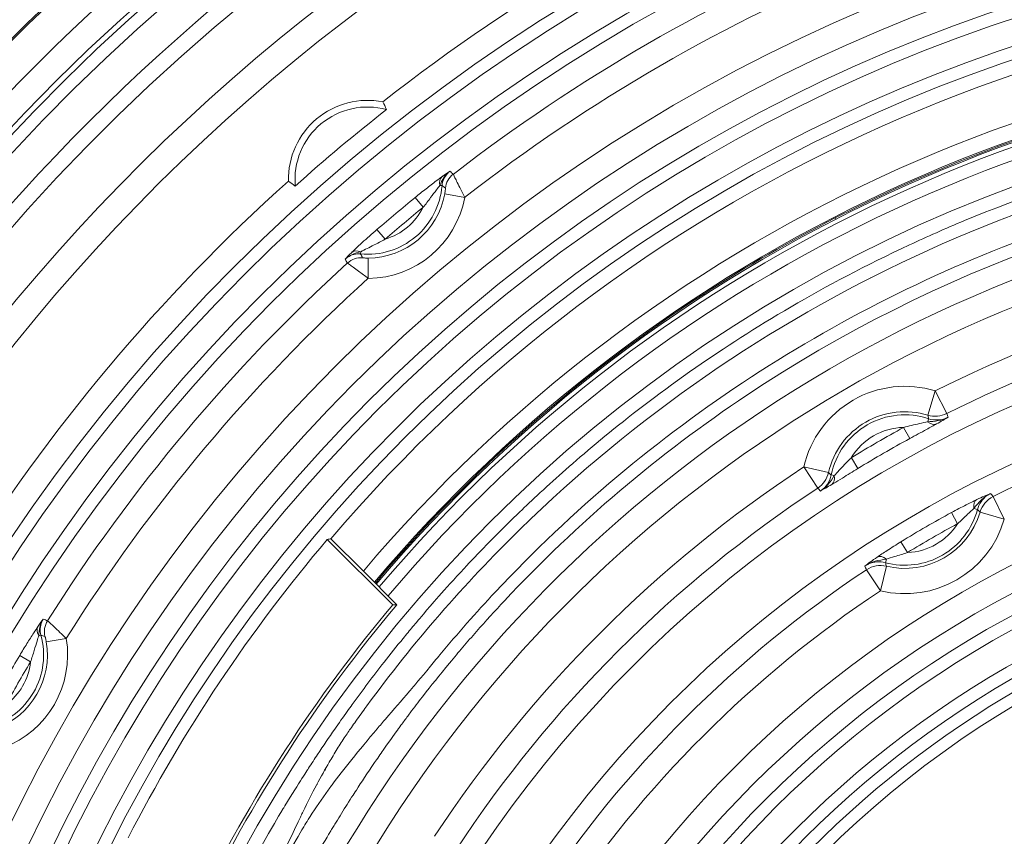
# Model space of a CAD drawing. Header units: inches. Extents: x -2.8 to 15.2, y -6.6 to 17.6.
# Tile 70 of 83: x 9.4 to 10.9, y 15.2 to 16.4. Entities that reach past the tile are written whole.
import ezdxf

# ---------------------------------------------------------------- set-up
doc = ezdxf.new("R2010")
doc.units = ezdxf.units.IN
doc.header["$MEASUREMENT"] = 0
doc.layers.add('Visible (ANSI)', color=7, linetype='Continuous', lineweight=18)
doc.layers.add('Visible Narrow (ANSI)', color=7, linetype='Continuous', lineweight=18)

msp = doc.modelspace()

# ---------------------------------------------------------------- linework, layer by layer
at = {"layer": 'Visible (ANSI)'}
for p, q in [((10.661, 16.0467), (10.661, 16.0467)), ((10.6693, 16.0288), (10.6693, 16.0289)), ((10.4702, 15.9366), (10.4703, 15.9366)), ((10.4816, 15.9204), (10.4816, 15.9204)), ((10.8231, 15.6787), (10.8231, 15.6787)), ((9.9354, 15.5253), (9.8336, 15.6271)), ((9.8897, 15.5778), (9.8393, 15.6282)), ((10.7079, 15.6122), (10.7079, 15.6122)), ((9.8897, 15.5778), (9.9419, 15.5255)), ((9.3785, 15.4841), (9.3785, 15.4841)), ((9.8574, 15.2039), (9.8574, 15.2039))]:
    msp.add_line(p, q, dxfattribs=at)
for radius in [3.5453, 3.3132, 3.311, 3.1369, 2.2559]:
    msp.add_circle((11.6816, 14.0587), radius, dxfattribs=at)
for centre, radius, start, end in [((11.6816, 14.0587), 3.1122, 93.7174, 174.886), ((11.6816, 14.0587), 3.0335, 93.814, 152.2084), ((11.6816, 14.0587), 2.9922, 93.6965, 152.3525), ((11.6816, 14.0587), 2.8565, 111.9231, 128.0769), ((11.6816, 14.0587), 2.4202, 40.4282, 139.5718), ((11.6816, 14.0587), 2.3492, 40.2897, 139.7103), ((11.6816, 14.0587), 2.3248, 40.2401, 139.7599), ((11.6816, 14.0587), 2.3209, 40.232, 139.768), ((11.6816, 14.0587), 2.3229, 62.907, 117.093), ((9.8962, 16.1864), 0.1231, 78.8813, 181.1187), ((9.8962, 16.1864), 0.1128, 74.8699, 185.1301), ((11.6816, 14.0587), 2.8436, 128.1344, 131.8656), ((11.6816, 14.0587), 2.8565, 131.9231, 148.0769), ((11.6816, 14.0587), 2.3229, 117.093, 122.907), ((11.6816, 14.0587), 2.3229, 122.907, 139.7637), ((11.6816, 14.0587), 1.9407, 95.7231, 174.3824), ((11.6816, 14.0587), 1.8585, 95.977, 174.023), ((11.6816, 14.0587), 2.4238, 139.6791, 152.8974), ((11.6816, 14.0587), 1.5433, 23.9964, 156.0036), ((11.6816, 14.0587), 1.5246, 5.557, 174.443), ((11.6816, 14.0587), 2.2804, 139.9742, 154.0652), ((11.6816, 14.0587), 2.2756, 139.8631, 154.2353)]:
    msp.add_arc(centre, radius, start, end, dxfattribs=at)
msp.add_ellipse((8.925, 11.302), major_axis=(-3.6762, -3.6762), ratio=0.661589, start_param=3.918963, end_param=3.920282, dxfattribs=at)
for points, degree in [([(9.92, 16.3072), (9.922, 16.3034), (9.9239, 16.2994), (9.9257, 16.2953)], 3), ([(9.7839, 16.1763), (9.7802, 16.1788), (9.7766, 16.1814), (9.7731, 16.184)], 3), ([(10.7673, 15.81), (10.7781, 15.8103), (10.7892, 15.8118), (10.799, 15.8168)], 3), ([(10.6003, 15.7022), (10.6096, 15.708), (10.6164, 15.717), (10.6221, 15.7262)], 3), ([(10.8653, 15.6986), (10.8545, 15.6935), (10.8463, 15.6845), (10.8392, 15.675)], 3), ([(10.1879, 15.6943), (10.1879, 15.6943), (10.188, 15.6943), (10.188, 15.6943)], 3), ([(10.703, 15.5964), (10.6913, 15.5949), (10.6794, 15.5924), (10.6696, 15.5856)], 3), ([(10.046, 15.5524), (10.046, 15.5524), (10.046, 15.5524), (10.046, 15.5525)], 3), ([(9.9419, 15.5255), (9.9387, 15.5254), (9.9354, 15.5253)], 2), ([(10.0128, 15.4216), (10.0128, 15.4216), (10.0128, 15.4216), (10.0128, 15.4216)], 3), ([(9.8106, 15.2331), (9.8106, 15.2331), (9.8106, 15.2331), (9.8105, 15.2331)], 3)]:
    msp.add_open_spline(points, degree=degree, dxfattribs=at)
for points, knots in [([(10.0294, 16.1945), (10.0295, 16.1943), (10.0297, 16.1939), (10.0302, 16.193), (10.0306, 16.1921), (10.0313, 16.1909), (10.0321, 16.1893), (10.0331, 16.1874), (10.0344, 16.1848), (10.0358, 16.182), (10.0391, 16.1754), (10.0433, 16.167), (10.0473, 16.1586)], [0, 0, 0, 0, 0.171242, 0.171242, 0.171242, 0.332768, 0.332768, 0.332768, 0.535362, 0.535362, 0.535362, 1, 1, 1, 1]), ([(9.8974, 16.0328), (9.8922, 16.0365), (9.887, 16.0404), (9.8823, 16.0438), (9.8792, 16.0461), (9.8763, 16.0482), (9.8738, 16.0501), (9.8717, 16.0517), (9.8698, 16.0531), (9.8684, 16.0542), (9.8672, 16.0551), (9.8663, 16.0558), (9.8658, 16.0562), (9.8655, 16.0565), (9.8653, 16.0566), (9.8652, 16.0567)], [0, 0, 0, 0, 0.319017, 0.319017, 0.319017, 0.534638, 0.534638, 0.534638, 0.722892, 0.722892, 0.722892, 0.888264, 0.888264, 0.888264, 1, 1, 1, 1]), ([(9.3985, 15.5005), (9.3987, 15.5005), (9.3991, 15.5001), (9.3998, 15.4994), (9.4005, 15.4988), (9.4015, 15.4979), (9.4028, 15.4967), (9.4045, 15.4952), (9.4066, 15.4932), (9.4089, 15.491), (9.4142, 15.486), (9.421, 15.4795), (9.4276, 15.4729)], [0, 0, 0, 0, 0.171242, 0.171242, 0.171242, 0.332768, 0.332768, 0.332768, 0.535362, 0.535362, 0.535362, 1, 1, 1, 1])]:
    msp.add_open_spline(points, degree=3, knots=knots, dxfattribs=at)
at = {"layer": 'Visible Narrow (ANSI)'}
for p, q in [((10.0121, 16.177), (10.0086, 16.1772)), ((9.9827, 16.1433), (9.9702, 16.1585)), ((10.0163, 16.1643), (10.0473, 16.1586)), ((10.6237, 16.1267), (10.6246, 16.1248)), ((9.9237, 16.0938), (9.9108, 16.1087)), ((9.8854, 16.0707), (9.8857, 16.0742)), ((9.8972, 16.0643), (9.8974, 16.0328)), ((10.6786, 16.0336), (10.6787, 16.0336)), ((10.4208, 16.0072), (10.4196, 16.0089)), ((10.4726, 15.9146), (10.4726, 15.9146)), ((10.7677, 15.8202), (10.7792, 15.8578)), ((10.7792, 15.8578), (10.7969, 15.8226)), ((10.7673, 15.81), (10.7688, 15.8147)), ((10.7394, 15.7838), (10.7299, 15.801)), ((10.6588, 15.7372), (10.6486, 15.754)), ((10.6131, 15.731), (10.5747, 15.7397)), ((10.5964, 15.7069), (10.5747, 15.7397)), ((10.6221, 15.7262), (10.6173, 15.7272)), ((10.869, 15.6936), (10.8865, 15.6584)), ((10.8044, 15.6688), (10.8138, 15.6515)), ((10.8392, 15.675), (10.8448, 15.6736)), ((10.8865, 15.6584), (10.8487, 15.6695)), ((10.1014, 15.6389), (10.1014, 15.6389)), ((10.7258, 15.6234), (10.7361, 15.6066)), ((10.703, 15.5964), (10.7015, 15.5908)), ((10.6938, 15.5472), (10.6721, 15.5799)), ((10.6938, 15.5472), (10.7031, 15.5854)), ((9.3883, 15.4782), (9.3849, 15.4773)), ((9.3966, 15.4677), (9.4276, 15.4729)), ((9.3721, 15.4365), (9.3553, 15.4466))]:
    msp.add_line(p, q, dxfattribs=at)
for centre, radius, start, end in [((11.6816, 14.0587), 3.2572, 9.063, 170.937), ((11.6816, 14.0587), 3.2178, 10.1019, 169.8981), ((11.6816, 14.0587), 3.2092, 10.4436, 169.5564), ((11.6816, 14.0587), 3.1895, 10.4436, 169.5564), ((11.6816, 14.0587), 2.8178, 94.4766, 175.5234), ((11.6816, 14.0587), 2.7981, 94.4766, 175.5234), ((11.6816, 14.0587), 2.757, 94.5434, 175.4566), ((11.6816, 14.0587), 2.7374, 94.5434, 175.4566), ((11.6816, 14.0587), 2.5972, 95.1013, 174.8987), ((11.6816, 14.0587), 2.5578, 94.9421, 175.0579), ((11.6816, 14.0587), 2.5225, 94.9586, 175.0414), ((11.6816, 14.0587), 2.7003, 112.2742, 127.7258), ((11.6816, 14.0587), 2.5028, 94.9586, 175.0414), ((11.6816, 14.0587), 2.661, 112.1061, 127.8939), ((11.6816, 14.0587), 2.4621, 95.0408, 174.9592), ((11.6816, 14.0587), 2.4424, 95.0408, 174.9592), ((11.6816, 14.0587), 2.3144, 40.2186, 139.7814), ((11.6816, 14.0587), 2.2947, 40.1776, 139.8224), ((9.8962, 16.1864), 0.1162, 264.6552, 355.3448), ((11.6816, 14.0587), 2.1211, 96.3691, 150.743), ((9.8962, 16.1864), 0.1221, 270.4437, 349.5563), ((9.8962, 16.1864), 0.1536, 270.4437, 349.5563), ((11.6816, 14.0587), 2.7089, 129.1801, 130.8199), ((9.8962, 16.1864), 0.0966, 286.5163, 333.4837), ((11.6816, 14.0587), 2.6893, 129.1801, 130.8199), ((11.6816, 14.0587), 2.0817, 96.3691, 150.743), ((11.6816, 14.0587), 2.7003, 132.2742, 147.7258), ((11.6816, 14.0587), 2.0128, 96.5883, 116.6371), ((11.6816, 14.0587), 2.661, 132.1061, 147.8939), ((11.6816, 14.0587), 1.9734, 96.5883, 116.6371), ((10.7318, 15.7038), 0.1612, 72.8929, 167.1071), ((11.6816, 14.0587), 1.8258, 97.4274, 116.4303), ((10.7318, 15.7038), 0.1218, 72.8929, 167.1071), ((10.7318, 15.7038), 0.1169, 71.5423, 168.4577), ((10.7318, 15.7038), 0.0973, 91.1201, 148.8799), ((11.6816, 14.0587), 1.9853, 118.6443, 121.3557), ((11.6816, 14.0587), 1.9657, 118.6443, 121.3557), ((11.6816, 14.0587), 1.7175, 97.7274, 172.2726), ((11.6816, 14.0587), 2.0128, 123.3629, 146.6371), ((11.6816, 14.0587), 1.6782, 97.7274, 172.2726), ((11.6816, 14.0587), 1.9734, 123.3629, 146.6371), ((11.6816, 14.0587), 1.648, 97.4151, 172.5849), ((11.6816, 14.0587), 1.6283, 97.4151, 172.5849), ((10.7318, 15.7038), 0.1169, 254.9783, 345.0217), ((10.7318, 15.7038), 0.1218, 256.3561, 343.6439), ((11.6816, 14.0587), 1.8336, 118.5816, 121.4184), ((10.7318, 15.7038), 0.1612, 256.3561, 343.6439), ((10.7318, 15.7038), 0.0973, 272.5065, 327.4935), ((11.6816, 14.0587), 1.8139, 118.5816, 121.4184), ((11.6816, 14.0587), 1.5821, 97.633, 172.367), ((11.6816, 14.0587), 1.5624, 97.633, 172.367), ((11.6816, 14.0587), 1.8258, 123.5697, 146.4303), ((11.6816, 14.0587), 1.7864, 123.5697, 146.4303), ((9.2762, 15.4474), 0.1162, 284.6552, 15.3448), ((9.2762, 15.4474), 0.1221, 290.4437, 9.5563), ((9.2762, 15.4474), 0.1536, 290.4437, 9.5563), ((11.6816, 14.0587), 2.7089, 149.1801, 150.8199), ((11.6816, 14.0587), 2.6893, 149.1801, 150.8199), ((9.2762, 15.4474), 0.0966, 306.5163, 353.4837)]:
    msp.add_arc(centre, radius, start, end, dxfattribs=at)
for centre, major_axis, ratio, start_param, end_param in [((10.0247, 16.1759), (-0.0114, 0.0161), 0.741057, 0.06501, 1.015461), ((10.0486, 16.1696), (0.0219, 0.0227), 0.999028, 1.426184, 2.227941), ((-106.3982, -74.4586), (116.4548, 90.6229), 0.043638, 0.006306, 0.007392), ((-71.9216, -92.3033), (81.9365, 108.4782), 0.040937, 6.282628, 6.283803), ((119.3585, 114.9737), (-109.4683, -98.9491), 0.043638, 6.275794, 6.276879), ((9.8864, 16.0334), (-0.0261, -0.0176), 0.999028, 4.055245, 4.857001), ((9.8842, 16.0581), (-0.0139, 0.014), 0.741057, 5.267724, 6.218176), ((130.9453, 77.9223), (-121.0583, -61.8547), 0.040937, 6.282567, 6.283743), ((10.7792, 15.8578), (0.0369, 0.0136), 0.999036, 4.060826, 4.823734), ((-125.9463, -8.9657), (136.716, 24.7758), 0.040245, 0.000827, 0.001835), ((-131.3052, -55.8412), (142.0885, 71.695), 0.043608, 6.277413, 6.278296), ((10.7719, 15.824), (0.0096, -0.0172), 0.641036, 5.238756, 6.226322), ((10.5747, 15.7397), (-0.0303, -0.0252), 0.999036, 1.459451, 2.222359), ((100.4353, 121.7358), (-89.8145, -106.0117), 0.040245, 6.281351, 6.282358), ((10.6077, 15.7291), (0.01, -0.0169), 0.641036, 0.056863, 1.04443), ((143.7101, 102.939), (-133.1339, -87.2048), 0.043608, 0.00489, 0.005772), ((-127.052, -53.8447), (137.9459, 69.4974), 0.043658, 0.007085, 0.007995), ((10.8526, 15.6715), (-0.0084, 0.0178), 0.604712, 0.054795, 1.09718), ((10.8865, 15.6584), (-0.0319, -0.023), 0.999023, 4.549738, 5.37314), ((-88.9689, -83.0579), (99.8134, 98.7317), 0.040467, 6.28212, 6.283117), ((10.6938, 15.5472), (0.0359, 0.0162), 0.999023, 0.910045, 1.733447), ((10.6994, 15.583), (-0.0112, 0.0162), 0.604712, 5.186006, 6.22839), ((146.1123, 52.6663), (-135.4108, -37.0751), 0.040467, 0.000068, 0.001065), ((139.8545, 100.2538), (-129.1595, -84.716), 0.043658, 6.27519, 6.2761), ((-69.0024, -109.5061), (78.4369, 124.9875), 0.043638, 0.006306, 0.007392), ((9.4251, 15.4837), (0.0128, 0.0288), 0.999028, 1.426184, 2.227941), ((9.4005, 15.4816), (-0.0162, 0.0112), 0.741057, 0.06501, 1.015461), ((-30.5018, -114.4829), (39.8934, 129.9601), 0.040937, 6.282628, 6.283803)]:
    msp.add_ellipse(centre, major_axis=major_axis, ratio=ratio, start_param=start_param, end_param=end_param, dxfattribs=at)
for points, knots in [([(9.4577, 14.2834), (9.4591, 14.2973), (9.4607, 14.3113), (9.4623, 14.3252), (9.4908, 14.5625), (9.5578, 14.7952), (9.6596, 15.0115), (9.6613, 15.015), (9.6631, 15.0187), (9.6659, 15.0246), (9.6687, 15.0304), (9.6711, 15.0354), (9.6731, 15.0395), (9.6746, 15.0426), (9.6758, 15.0452), (9.6769, 15.0472), (9.6779, 15.0493), (9.6787, 15.0509), (9.6792, 15.052), (9.6796, 15.0528), (9.6801, 15.0537), (9.681, 15.0557), (9.685, 15.0635), (9.6891, 15.0716), (9.6928, 15.079), (9.6948, 15.0827), (9.6965, 15.0862), (9.6982, 15.0894), (9.7031, 15.0988), (9.7072, 15.1065), (9.712, 15.1154), (9.7147, 15.1204), (9.7175, 15.1257), (9.7205, 15.1311), (9.7317, 15.1515), (9.7453, 15.1756), (9.7651, 15.2086), (9.766, 15.2101), (9.767, 15.2116), (9.7678, 15.2131), (9.7792, 15.2317), (9.788, 15.2458), (9.7942, 15.2554), (9.7975, 15.2606), (9.8, 15.2645), (9.8017, 15.2671), (9.8021, 15.2678), (9.8022, 15.268), (9.8025, 15.2684), (9.8028, 15.2689), (9.8033, 15.2696), (9.8044, 15.2714), (9.8068, 15.275), (9.8091, 15.2785), (9.8114, 15.282), (9.8138, 15.2857), (9.8162, 15.2893), (9.8186, 15.2929), (9.8276, 15.3065), (9.8363, 15.3193), (9.8451, 15.332), (9.8515, 15.3412), (9.858, 15.3504), (9.8647, 15.3598), (9.8673, 15.3634), (9.8699, 15.367), (9.8725, 15.3706), (9.8885, 15.3927), (9.905, 15.4145), (9.9218, 15.436), (9.9316, 15.4485), (9.9415, 15.4609), (9.9516, 15.4732), (9.9566, 15.4794), (9.9617, 15.4855), (9.9667, 15.4916), (9.9693, 15.4946), (9.9718, 15.4977), (9.9736, 15.4997), (9.9745, 15.5008), (9.9746, 15.5009), (9.9746, 15.501), (9.9758, 15.5024), (9.9865, 15.5152), (10.0073, 15.5388), (10.0177, 15.5505), (10.0307, 15.565), (10.0464, 15.5819), (10.0568, 15.5931), (10.0684, 15.6053), (10.0813, 15.6185), (10.088, 15.6253), (10.0953, 15.6328), (10.1012, 15.6386), (10.1034, 15.6408), (10.1045, 15.6419), (10.1045, 15.6419), (10.1053, 15.6427), (10.1102, 15.6477), (10.1194, 15.6567), (10.1317, 15.6687), (10.1516, 15.6879), (10.1799, 15.7136), (10.2285, 15.7577), (10.3019, 15.8212), (10.4069, 15.8941), (10.4942, 15.9548), (10.6036, 16.0219), (10.7389, 16.0848), (10.7664, 16.0976), (10.7949, 16.1102), (10.8244, 16.1225), (10.9999, 16.1953), (11.2145, 16.2585), (11.4655, 16.2829)], [-0.006836, -0.006836, -0.006836, -0.006836, 0.006963, 0.006963, 0.006963, 0.242188, 0.242188, 0.242188, 0.246094, 0.246094, 0.246094, 0.25, 0.25, 0.25, 0.252947, 0.252947, 0.252947, 0.255859, 0.255859, 0.255859, 0.257813, 0.257813, 0.257813, 0.265625, 0.265625, 0.265625, 0.269651, 0.269651, 0.269651, 0.28125, 0.28125, 0.28125, 0.287882, 0.287882, 0.287882, 0.3125, 0.3125, 0.3125, 0.313641, 0.313641, 0.313641, 0.328125, 0.328125, 0.328125, 0.335938, 0.335938, 0.335938, 0.337891, 0.337891, 0.337891, 0.339844, 0.339844, 0.339844, 0.34375, 0.34375, 0.34375, 0.347897, 0.347897, 0.347897, 0.363618, 0.363618, 0.363618, 0.375, 0.375, 0.375, 0.379353, 0.379353, 0.379353, 0.40625, 0.40625, 0.40625, 0.421875, 0.421875, 0.421875, 0.429688, 0.429688, 0.429688, 0.433594, 0.433594, 0.433594, 0.435547, 0.435547, 0.435547, 0.46582, 0.46582, 0.46582, 0.480957, 0.480957, 0.480957, 0.490936, 0.490936, 0.490936, 0.496094, 0.496094, 0.496094, 0.498047, 0.498047, 0.498047, 0.552357, 0.552357, 0.552357, 0.625, 0.625, 0.625, 0.75, 0.75, 0.75, 0.853924, 0.853924, 0.853924, 0.875, 0.875, 0.875, 1, 1, 1, 1]), ([(11.4674, 16.2634), (11.2186, 16.2392), (10.9739, 16.1725), (10.7472, 16.067), (10.5206, 15.9616), (10.3123, 15.8177), (10.1332, 15.6426), (10.0464, 15.5577), (9.9671, 15.4664), (9.8953, 15.3685), (9.893, 15.3654), (9.8914, 15.3631), (9.8884, 15.359), (9.8825, 15.3509), (9.8773, 15.3436), (9.8728, 15.3372), (9.8683, 15.3308), (9.8656, 15.3269), (9.8614, 15.3207), (9.8573, 15.3145), (9.8532, 15.3081), (9.849, 15.3014), (9.8449, 15.2948), (9.8401, 15.2867), (9.8367, 15.2809), (9.824, 15.2591), (9.8104, 15.2334), (9.7959, 15.2039), (9.7949, 15.2019), (9.7931, 15.1982), (9.793, 15.1979), (9.7911, 15.194), (9.7792, 15.169), (9.7575, 15.1229), (9.7561, 15.1198), (9.754, 15.1154), (9.7531, 15.1133), (9.7493, 15.1053), (9.7457, 15.0977), (9.7424, 15.0907), (9.739, 15.0838), (9.7364, 15.0783), (9.733, 15.0714), (9.7295, 15.0644), (9.726, 15.0575), (9.7226, 15.0506), (9.7191, 15.0437), (9.7148, 15.0352), (9.7121, 15.0299), (9.704, 15.0137), (9.6946, 14.9939), (9.6839, 14.9704), (9.6804, 14.9626), (9.676, 14.9527), (9.6729, 14.9457), (9.6604, 14.9173), (9.6484, 14.8887), (9.6372, 14.8599), (9.6146, 14.8022), (9.5945, 14.7438), (9.5768, 14.6841), (9.5413, 14.5647), (9.5162, 14.4435), (9.5014, 14.3205)], [0, 0, 0, 0, 0.25, 0.25, 0.25, 0.5, 0.5, 0.5, 0.621094, 0.621094, 0.621094, 0.625, 0.625, 0.625, 0.632813, 0.632813, 0.632813, 0.640625, 0.640625, 0.640625, 0.648438, 0.648438, 0.648438, 0.65625, 0.65625, 0.65625, 0.685547, 0.685547, 0.685547, 0.6875, 0.6875, 0.6875, 0.716797, 0.716797, 0.716797, 0.71875, 0.71875, 0.71875, 0.726563, 0.726563, 0.726563, 0.734375, 0.734375, 0.734375, 0.742188, 0.742188, 0.742188, 0.75, 0.75, 0.75, 0.773438, 0.773438, 0.773438, 0.78125, 0.78125, 0.78125, 0.8125, 0.8125, 0.8125, 0.875, 0.875, 0.875, 1, 1, 1, 1]), ([(9.7707, 15.1349), (9.7809, 15.1531), (9.7897, 15.1682), (9.7971, 15.1804), (9.7995, 15.1845), (9.8012, 15.1872), (9.804, 15.1916), (9.8122, 15.2047), (9.8213, 15.2181), (9.8311, 15.2319), (9.8344, 15.2365), (9.8388, 15.2424), (9.8412, 15.2458), (9.8587, 15.2693), (9.882, 15.2982), (9.9112, 15.3327), (9.9154, 15.3376), (9.9205, 15.3436), (9.9241, 15.3478), (9.9365, 15.3622), (9.949, 15.3766), (9.9614, 15.3911), (9.9632, 15.3932), (9.9661, 15.3966), (9.9667, 15.3973), (9.9712, 15.4025), (9.9825, 15.4159), (10.0004, 15.4376), (10.003, 15.4407), (10.0068, 15.4453), (10.0085, 15.4474), (10.0363, 15.4808), (10.0649, 15.5132), (10.0947, 15.5451), (10.2141, 15.6725), (10.3469, 15.784), (10.4931, 15.8795), (10.6394, 15.9749), (10.796, 16.0521), (10.9596, 16.1096), (11.1231, 16.1672), (11.2936, 16.2052), (11.4674, 16.2224)], [0, 0, 0, 0, 0.023438, 0.023438, 0.023438, 0.03125, 0.03125, 0.03125, 0.054688, 0.054688, 0.054688, 0.0625, 0.0625, 0.0625, 0.117188, 0.117188, 0.117188, 0.125, 0.125, 0.125, 0.152344, 0.152344, 0.152344, 0.15625, 0.15625, 0.15625, 0.183594, 0.183594, 0.183594, 0.1875, 0.1875, 0.1875, 0.25, 0.25, 0.25, 0.5, 0.5, 0.5, 0.750019, 0.750019, 0.750019, 1, 1, 1, 1]), ([(11.4693, 16.2029), (11.1195, 16.1682), (10.7786, 16.0463), (10.4862, 15.8513), (10.3488, 15.7597), (10.2219, 15.6522), (10.1091, 15.5317), (10.0943, 15.5159), (10.0799, 15.5), (10.0656, 15.4839), (10.0585, 15.4758), (10.0514, 15.4677), (10.0444, 15.4595), (10.0374, 15.4513), (10.0317, 15.4445), (10.0236, 15.4348), (10.0076, 15.4155), (9.9947, 15.3992), (9.9832, 15.3845), (9.9774, 15.3771), (9.9713, 15.3691), (9.9648, 15.3605), (9.9616, 15.3562), (9.9583, 15.3518), (9.9549, 15.3472), (9.9532, 15.3449), (9.9514, 15.3425), (9.9497, 15.3401), (9.9479, 15.3377), (9.945, 15.3337), (9.9444, 15.3329), (9.9406, 15.3277), (9.9326, 15.3167), (9.9205, 15.2994), (9.9165, 15.2937), (9.9109, 15.2856), (9.9071, 15.2801), (9.8959, 15.2637), (9.8865, 15.2495), (9.8788, 15.2375), (9.8762, 15.2335), (9.8747, 15.2312), (9.8715, 15.2262), (9.8651, 15.2163), (9.8591, 15.2068), (9.8535, 15.1976), (9.8506, 15.193), (9.8479, 15.1886), (9.8452, 15.1842), (9.8439, 15.182), (9.8426, 15.1799), (9.8413, 15.1777), (9.84, 15.1756), (9.8379, 15.1722), (9.8375, 15.1714), (9.8337, 15.1651), (9.8225, 15.1467), (9.8049, 15.1156)], [0, 0, 0, 0, 0.510281, 0.510281, 0.510281, 0.75, 0.75, 0.75, 0.78125, 0.78125, 0.78125, 0.796875, 0.796875, 0.796875, 0.8125, 0.8125, 0.8125, 0.84375, 0.84375, 0.84375, 0.859375, 0.859375, 0.859375, 0.867188, 0.867188, 0.867188, 0.871094, 0.871094, 0.871094, 0.875, 0.875, 0.875, 0.898438, 0.898438, 0.898438, 0.90625, 0.90625, 0.90625, 0.929688, 0.929688, 0.929688, 0.9375, 0.9375, 0.9375, 0.953125, 0.953125, 0.953125, 0.960938, 0.960938, 0.960938, 0.964844, 0.964844, 0.964844, 0.96875, 0.96875, 0.96875, 1, 1, 1, 1]), ([(9.9702, 16.1585), (9.9759, 16.1631), (9.9816, 16.1677), (9.9872, 16.1722), (9.9925, 16.1764), (9.9979, 16.1805), (10.0028, 16.1842), (10.0064, 16.1869), (10.0098, 16.1894), (10.0126, 16.1914)], [0, 0, 0, 0, 0.376813, 0.376813, 0.376813, 0.73505, 0.73505, 0.73505, 1, 1, 1, 1]), ([(10.0242, 16.1993), (10.0229, 16.1983), (10.0217, 16.1972), (10.0206, 16.196), (10.0182, 16.1934), (10.0162, 16.1904), (10.0147, 16.1872), (10.0133, 16.184), (10.0124, 16.1805), (10.0121, 16.177)], [0, 0, 0, 0, 0.186333, 0.186333, 0.186333, 0.593109, 0.593109, 0.593109, 1, 1, 1, 1]), ([(10.0086, 16.1772), (10.007, 16.1753), (10.0052, 16.1729), (10.0034, 16.1705), (10.0004, 16.1666), (9.9974, 16.1624), (9.9943, 16.1583), (9.9905, 16.1533), (9.9867, 16.1482), (9.9827, 16.1433)], [0, 0, 0, 0, 0.220126, 0.220126, 0.220126, 0.570837, 0.570837, 0.570837, 1, 1, 1, 1]), ([(10.0163, 16.1643), (10.0165, 16.1652), (10.0166, 16.1662), (10.0168, 16.1671), (10.0169, 16.1682), (10.017, 16.1692), (10.0171, 16.1701), (10.0172, 16.1708), (10.0173, 16.1714), (10.0173, 16.1718), (10.0173, 16.1722), (10.0174, 16.1725), (10.0174, 16.1727), (10.0174, 16.1729), (10.0174, 16.173), (10.0173, 16.173)], [0, 0, 0, 0, 0.228481, 0.228481, 0.228481, 0.487389, 0.487389, 0.487389, 0.684986, 0.684986, 0.684986, 0.838544, 0.838544, 0.838544, 1, 1, 1, 1]), ([(9.8711, 16.0727), (9.8728, 16.0743), (9.8747, 16.0762), (9.8769, 16.0782), (9.8802, 16.0814), (9.884, 16.0849), (9.8879, 16.0884), (9.8952, 16.0951), (9.9031, 16.102), (9.9108, 16.1087)], [0, 0, 0, 0, 0.180304, 0.180304, 0.180304, 0.464382, 0.464382, 0.464382, 1, 1, 1, 1]), ([(9.9237, 16.0938), (9.9161, 16.0896), (9.9082, 16.0856), (9.9006, 16.0818), (9.8972, 16.0801), (9.8938, 16.0784), (9.8906, 16.0768), (9.8889, 16.0759), (9.8872, 16.075), (9.8857, 16.0742)], [0, 0, 0, 0, 0.590992, 0.590992, 0.590992, 0.853657, 0.853657, 0.853657, 1, 1, 1, 1]), ([(9.8854, 16.0707), (9.8819, 16.071), (9.8783, 16.0707), (9.8749, 16.0699), (9.8715, 16.069), (9.8681, 16.0676), (9.8652, 16.0656), (9.8638, 16.0647), (9.8625, 16.0637), (9.8613, 16.0626)], [0, 0, 0, 0, 0.406897, 0.406897, 0.406897, 0.813679, 0.813679, 0.813679, 1, 1, 1, 1]), ([(9.8884, 16.0648), (9.8884, 16.0648), (9.8884, 16.0648), (9.8885, 16.0648), (9.8888, 16.0647), (9.8896, 16.0646), (9.8906, 16.0646), (9.8913, 16.0645), (9.8921, 16.0645), (9.8929, 16.0644), (9.894, 16.0644), (9.8951, 16.0643), (9.8962, 16.0643), (9.8965, 16.0643), (9.8969, 16.0643), (9.8972, 16.0643)], [0, 0, 0, 0, 0.105178, 0.105178, 0.105178, 0.443185, 0.443185, 0.443185, 0.659326, 0.659326, 0.659326, 0.924199, 0.924199, 0.924199, 1, 1, 1, 1]), ([(10.7299, 15.801), (10.7381, 15.8033), (10.7464, 15.8052), (10.7545, 15.8071), (10.7589, 15.8081), (10.7634, 15.8091), (10.7673, 15.81)], [0, 0, 0, 0, 0.645576, 0.645576, 0.645576, 1, 1, 1, 1]), ([(10.781, 15.8065), (10.7765, 15.804), (10.7711, 15.801), (10.7655, 15.798), (10.7571, 15.7934), (10.7481, 15.7885), (10.7394, 15.7838)], [0, 0, 0, 0, 0.399756, 0.399756, 0.399756, 1, 1, 1, 1]), ([(10.7688, 15.8147), (10.7736, 15.8131), (10.7787, 15.8124), (10.7838, 15.8127), (10.7881, 15.813), (10.7926, 15.814), (10.7966, 15.8158), (10.7974, 15.8161), (10.7982, 15.8165), (10.799, 15.8168)], [0, 0, 0, 0, 0.489191, 0.489191, 0.489191, 0.917451, 0.917451, 0.917451, 1, 1, 1, 1]), ([(10.6221, 15.7262), (10.6226, 15.7267), (10.6232, 15.7273), (10.6237, 15.7279), (10.6263, 15.7306), (10.6291, 15.7337), (10.6319, 15.7367), (10.6372, 15.7425), (10.6428, 15.7484), (10.6486, 15.754)], [0, 0, 0, 0, 0.067386, 0.067386, 0.067386, 0.386436, 0.386436, 0.386436, 1, 1, 1, 1]), ([(10.6003, 15.7022), (10.601, 15.7026), (10.6016, 15.703), (10.6022, 15.7034), (10.6057, 15.7061), (10.6088, 15.7093), (10.6113, 15.713), (10.6142, 15.7172), (10.6162, 15.7221), (10.6173, 15.7272)], [0, 0, 0, 0, 0.070725, 0.070725, 0.070725, 0.498789, 0.498789, 0.498789, 1, 1, 1, 1]), ([(10.6588, 15.7372), (10.6507, 15.7323), (10.6425, 15.7273), (10.6348, 15.7225), (10.63, 15.7196), (10.6253, 15.7167), (10.6212, 15.7143), (10.6202, 15.7137), (10.6192, 15.7131), (10.6183, 15.7126)], [0, 0, 0, 0, 0.567597, 0.567597, 0.567597, 0.918005, 0.918005, 0.918005, 1, 1, 1, 1]), ([(10.8653, 15.6986), (10.8632, 15.6976), (10.8613, 15.6964), (10.8595, 15.6951), (10.8559, 15.6925), (10.8528, 15.6892), (10.8503, 15.6856), (10.8478, 15.6819), (10.8459, 15.6778), (10.8448, 15.6736)], [0, 0, 0, 0, 0.202435, 0.202435, 0.202435, 0.601176, 0.601176, 0.601176, 1, 1, 1, 1]), ([(10.8044, 15.6688), (10.812, 15.6729), (10.8197, 15.677), (10.8271, 15.6808), (10.833, 15.6838), (10.8387, 15.6866), (10.8436, 15.6889)], [0, 0, 0, 0, 0.558946, 0.558946, 0.558946, 1, 1, 1, 1]), ([(10.8392, 15.675), (10.8361, 15.6723), (10.8328, 15.6692), (10.8294, 15.6661), (10.8243, 15.6612), (10.8191, 15.6563), (10.8138, 15.6515)], [0, 0, 0, 0, 0.396241, 0.396241, 0.396241, 1, 1, 1, 1]), ([(10.6888, 15.5995), (10.6932, 15.6026), (10.6986, 15.6062), (10.7041, 15.6097), (10.7111, 15.6143), (10.7185, 15.6189), (10.7258, 15.6234)], [0, 0, 0, 0, 0.441054, 0.441054, 0.441054, 1, 1, 1, 1]), ([(10.7361, 15.6066), (10.7293, 15.6044), (10.7224, 15.6024), (10.7157, 15.6004), (10.7113, 15.5991), (10.7069, 15.5977), (10.703, 15.5964)], [0, 0, 0, 0, 0.603759, 0.603759, 0.603759, 1, 1, 1, 1]), ([(10.7015, 15.5908), (10.6973, 15.592), (10.6928, 15.5924), (10.6884, 15.5921), (10.684, 15.5917), (10.6796, 15.5907), (10.6755, 15.5889), (10.6735, 15.588), (10.6715, 15.5869), (10.6696, 15.5856)], [0, 0, 0, 0, 0.39883, 0.39883, 0.39883, 0.797576, 0.797576, 0.797576, 1, 1, 1, 1]), ([(9.392, 15.5033), (9.3911, 15.502), (9.3904, 15.5005), (9.3897, 15.499), (9.3883, 15.4958), (9.3875, 15.4922), (9.3872, 15.4887), (9.387, 15.4852), (9.3874, 15.4816), (9.3883, 15.4782)], [0, 0, 0, 0, 0.186333, 0.186333, 0.186333, 0.593109, 0.593109, 0.593109, 1, 1, 1, 1]), ([(9.3553, 15.4466), (9.359, 15.4528), (9.3628, 15.4591), (9.3665, 15.4652), (9.3701, 15.471), (9.3737, 15.4767), (9.377, 15.4818), (9.3795, 15.4856), (9.3819, 15.4891), (9.3838, 15.492)], [0, 0, 0, 0, 0.376813, 0.376813, 0.376813, 0.73505, 0.73505, 0.73505, 1, 1, 1, 1]), ([(9.3849, 15.4773), (9.3841, 15.4749), (9.3832, 15.472), (9.3823, 15.4691), (9.3809, 15.4645), (9.3794, 15.4595), (9.3779, 15.4546), (9.3761, 15.4485), (9.3742, 15.4425), (9.3721, 15.4365)], [0, 0, 0, 0, 0.220126, 0.220126, 0.220126, 0.570837, 0.570837, 0.570837, 1, 1, 1, 1]), ([(9.3966, 15.4677), (9.3964, 15.4687), (9.3962, 15.4696), (9.396, 15.4706), (9.3958, 15.4716), (9.3956, 15.4726), (9.3954, 15.4735), (9.3952, 15.4741), (9.3951, 15.4747), (9.3949, 15.4752), (9.3948, 15.4755), (9.3948, 15.4758), (9.3947, 15.476), (9.3946, 15.4762), (9.3946, 15.4763), (9.3945, 15.4763)], [0, 0, 0, 0, 0.228481, 0.228481, 0.228481, 0.487389, 0.487389, 0.487389, 0.684986, 0.684986, 0.684986, 0.838544, 0.838544, 0.838544, 1, 1, 1, 1])]:
    msp.add_open_spline(points, degree=3, knots=knots, dxfattribs=at)
for points in [[(10.0242, 16.1993), (10.0168, 16.1938), (10.012, 16.1855), (10.0086, 16.1772)], [(10.0126, 16.1914), (10.0172, 16.1947), (10.0208, 16.1971), (10.0242, 16.1993)], [(9.8857, 16.0742), (9.877, 16.0722), (9.8681, 16.0689), (9.8613, 16.0626)], [(9.8613, 16.0626), (9.8641, 16.0656), (9.8671, 16.0687), (9.8711, 16.0727)], [(10.799, 15.8168), (10.7937, 15.8138), (10.7881, 15.8105), (10.781, 15.8065)], [(10.6183, 15.7126), (10.6113, 15.7084), (10.6057, 15.7052), (10.6003, 15.7022)], [(10.8436, 15.6889), (10.8522, 15.693), (10.8589, 15.6959), (10.8653, 15.6986)], [(10.6696, 15.5856), (10.6751, 15.5898), (10.681, 15.5942), (10.6888, 15.5995)], [(9.3838, 15.492), (9.387, 15.4966), (9.3896, 15.5001), (9.392, 15.5033)], [(9.392, 15.5033), (9.387, 15.4956), (9.3853, 15.4862), (9.3849, 15.4773)], [(9.913, 15.2886), (9.913, 15.2886), (9.9131, 15.2886), (9.9131, 15.2886)], [(9.8296, 15.2685), (9.8302, 15.2687), (9.8309, 15.2689), (9.8315, 15.269)], [(9.9026, 15.2734), (9.9027, 15.2734), (9.9027, 15.2735), (9.9028, 15.2735)], [(9.8174, 15.2463), (9.8177, 15.2463), (9.818, 15.2464), (9.8183, 15.2465)]]:
    msp.add_open_spline(points, degree=3, dxfattribs=at)

doc.saveas('drawing.dxf')
